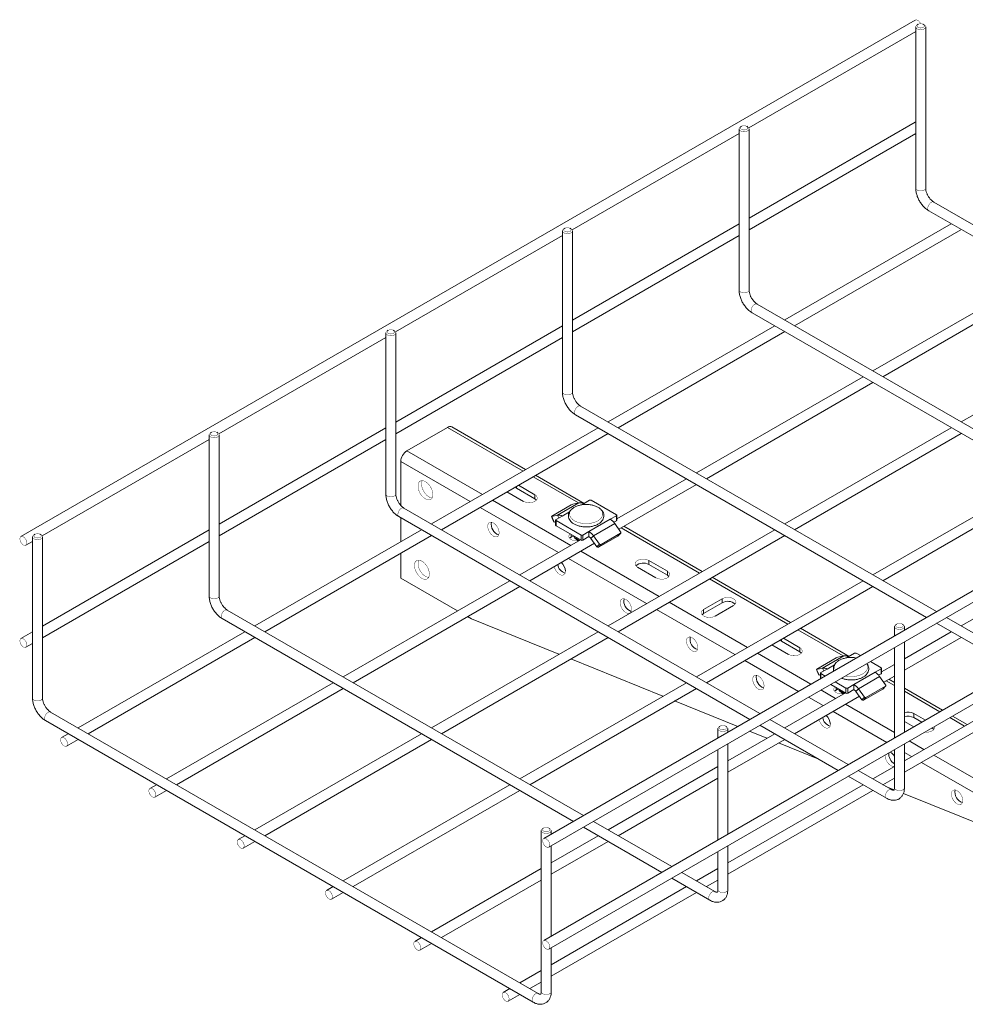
# Model space of a CAD drawing. Header units: millimetres. Extents: x 333 to 1425, y -1249 to 715.
# Tile 6 of 9: x 333 to 712, y 28 to 422. Entities that reach past the tile are written whole.
import ezdxf

# ---------------------------------------------------------------- set-up
doc = ezdxf.new("R2010")
doc.units = ezdxf.units.MM
doc.linetypes.add('K5LT32768', pattern=[0])
doc.linetypes.add('K5LT32769', pattern=[0])

msp = doc.modelspace()

# ---------------------------------------------------------------- linework, layer by layer
at = {"color": 7, "linetype": 'K5LT32768', "lineweight": 15}
for p, q in [((691.61, 421.97), (333.54, 215.26)), ((691.75, 419.26), (691.75, 354.78)), ((692.69, 420.28), (692.34, 420.08)), ((695.16, 420.08), (694.81, 420.28)), ((695.75, 354.78), (695.75, 419.26)), ((624.91, 378.85), (691.75, 417.43)), ((621.04, 378.44), (621.04, 313.96)), ((621.98, 379.46), (621.62, 379.26)), ((624.45, 379.26), (624.1, 379.46)), ((691.61, 381.14), (625.04, 342.71)), ((625.04, 313.96), (625.04, 378.44)), ((691.75, 381.2), (691.61, 381.14)), ((554.2, 338.02), (621.04, 376.61)), ((625.04, 338.09), (691.75, 376.6)), ((841.55, 266.87), (698.99, 349.16)), ((696.99, 345.7), (837.55, 264.56)), ((621.04, 340.4), (554.33, 301.89)), ((706.01, 340.49), (639.3, 301.98)), ((483.49, 297.2), (550.33, 335.79)), ((550.33, 337.62), (550.33, 273.14)), ((551.27, 338.64), (550.91, 338.44)), ((553.74, 338.44), (553.39, 338.64)), ((554.33, 273.14), (554.33, 337.62)), ((554.33, 297.27), (621.04, 335.78)), ((643.3, 299.67), (709.88, 338.1)), ((741.37, 320.08), (674.66, 281.57)), ((678.66, 279.26), (745.23, 317.69)), ((770.84, 226.05), (628.28, 308.34)), ((626.28, 304.88), (766.84, 223.74)), ((550.33, 299.58), (483.62, 261.07)), ((900.92, 301.14), (542.84, 94.43)), ((635.3, 299.67), (568.59, 261.16)), ((776.72, 299.67), (710.01, 261.16)), ((479.62, 296.8), (479.62, 232.32)), ((480.56, 297.82), (480.2, 297.62)), ((483.03, 297.62), (482.68, 297.82)), ((483.62, 232.32), (483.62, 296.8)), ((544.84, 90.97), (902.92, 297.68)), ((572.59, 258.85), (639.3, 297.36)), ((412.78, 256.38), (479.62, 294.97)), ((483.62, 256.45), (550.33, 294.96)), ((670.66, 279.26), (603.95, 240.75)), ((607.95, 238.44), (674.66, 276.95)), ((555.57, 264.06), (696.13, 182.92)), ((700.13, 185.23), (557.57, 267.52)), ((900.92, 260.31), (542.84, 53.6)), ((409.85, 257), (409.49, 256.8)), ((412.32, 256.8), (411.97, 257)), ((479.62, 258.76), (412.91, 220.25)), ((504.33, 258.96), (488.06, 249.57)), ((564.59, 258.85), (497.88, 220.34)), ((501.88, 218.03), (568.59, 256.54)), ((535.58, 242.1), (506.08, 259.14)), ((544.84, 50.14), (902.92, 256.85)), ((706.01, 258.85), (639.3, 220.34)), ((643.3, 218.03), (710.01, 256.54)), ((342.07, 215.56), (408.91, 254.15)), ((408.91, 255.98), (408.91, 191.5)), ((412.91, 191.5), (412.91, 255.98)), ((412.91, 215.63), (479.62, 254.14)), ((485.59, 245.29), (485.59, 227.79)), ((559.03, 228.57), (539.58, 239.79)), ((599.95, 238.44), (572.06, 222.34)), ((741.37, 238.44), (674.66, 199.93)), ((528.13, 233.18), (534.73, 229.37)), ((531.9, 234.68), (531.23, 234.97)), ((539.33, 230.39), (531.9, 234.68)), ((539.33, 232.02), (532.72, 235.83)), ((572.9, 218.21), (603.95, 236.13)), ((678.66, 197.62), (745.37, 236.13)), ((539.33, 230.39), (539.33, 232.02)), ((539.96, 229.88), (539.33, 230.39)), ((548.41, 223.87), (556.89, 228.77)), ((554.51, 228.22), (556.89, 228.77)), ((558.72, 228.38), (561.19, 229.81)), ((571.91, 224.03), (561.9, 229.81)), ((629.42, 144.41), (486.86, 226.7)), ((546.09, 223.46), (553.87, 227.95)), ((484.86, 223.24), (625.42, 142.1)), ((485.59, 222.82), (485.59, 213.24)), ((545.93, 223.32), (546.94, 221.06)), ((546.03, 223.32), (548.41, 223.87)), ((546.03, 223.32), (547.04, 221.07)), ((547.61, 221.2), (547.04, 221.07)), ((547.61, 221.85), (547.61, 219.81)), ((547.76, 222.06), (550.23, 223.48)), ((557.77, 215.87), (547.76, 221.65)), ((547.76, 221.65), (547.76, 219.61)), ((560.95, 217.29), (569.44, 222.19)), ((571.91, 223.62), (569.44, 222.19)), ((571.91, 221.58), (570.87, 220.98)), ((571.91, 221.58), (571.91, 223.62)), ((572.06, 221.78), (572.06, 223.83)), ((408.91, 217.94), (342.2, 179.43)), ((493.88, 218.03), (427.17, 179.52)), ((557.77, 213.82), (547.76, 219.61)), ((558.48, 215.87), (560.95, 217.29)), ((560.95, 215.25), (560.95, 217.29)), ((562.78, 215.58), (571.26, 220.47)), ((635.3, 218.03), (568.59, 179.52)), ((573.64, 217.18), (571.26, 220.47)), ((606.29, 201.28), (574.94, 219.38)), ((335.54, 211.79), (338.2, 213.33)), ((338.2, 215.16), (338.2, 150.68)), ((339.14, 216.18), (338.78, 215.98)), ((341.61, 215.98), (341.26, 216.18)), ((342.2, 150.68), (342.2, 215.16)), ((342.2, 174.81), (408.91, 213.32)), ((431.17, 177.21), (497.88, 215.72)), ((557.54, 213.96), (533.24, 199.93)), ((553.82, 215.08), (553.2, 214.57)), ((554.71, 215.59), (553.82, 215.08)), ((555.75, 214.99), (555.75, 214.63)), ((555.75, 214.63), (557.15, 213.64)), ((556.83, 213.59), (556.83, 213.56)), ((557.77, 213.82), (557.77, 215.87)), ((558.48, 215.87), (558.48, 213.82)), ((558.48, 213.82), (560.95, 215.25)), ((561.76, 214.49), (562.78, 215.58)), ((564.14, 211.19), (561.76, 214.49)), ((565.15, 212.28), (562.78, 215.58)), ((564.78, 211), (572.56, 215.49)), ((565.8, 212.08), (573.58, 216.57)), ((572.56, 215.49), (573.58, 216.57)), ((572.59, 177.21), (639.3, 215.72)), ((572.64, 215.55), (573.65, 216.63)), ((537.24, 197.62), (563.14, 212.58)), ((564.14, 211.19), (565.15, 212.28)), ((565.8, 212.08), (564.78, 211)), ((485.59, 208.62), (485.59, 198.69)), ((592.36, 201.41), (584.94, 205.69)), ((584.94, 204.06), (584.94, 205.69)), ((580.34, 203.04), (587.76, 198.75)), ((592.36, 199.77), (584.94, 204.06)), ((592.36, 199.77), (592.36, 201.41)), ((753.98, 204.9), (710.01, 179.52)), ((529.24, 197.62), (462.53, 159.11)), ((485.59, 198.69), (508.33, 185.55)), ((592.99, 199.26), (592.36, 199.77)), ((670.66, 197.62), (603.95, 159.11)), ((641.65, 180.87), (610.29, 198.97)), ((466.53, 156.8), (533.24, 195.31)), ((607.95, 156.8), (674.66, 195.31)), ((614.28, 190.39), (606.86, 186.1)), ((614.28, 188.75), (614.28, 190.39)), ((558.71, 103.59), (416.15, 185.88)), ((614.28, 188.75), (606.86, 184.47)), ((606.86, 184.47), (606.86, 186.1)), ((611.45, 183.45), (618.88, 187.73)), ((414.15, 182.42), (554.71, 101.28)), ((512.34, 183.24), (513.87, 182.36)), ((513.87, 182.36), (548.95, 168.18)), ((606.86, 184.47), (606.23, 183.96)), ((735.49, 164.81), (704.13, 182.92)), ((665.1, 167.33), (645.65, 178.56)), ((683.26, 179.24), (683.26, 175.49)), ((684.2, 180.26), (683.85, 180.05)), ((686.68, 180.05), (686.33, 180.26)), ((687.26, 177.8), (687.26, 179.24)), ((700.13, 180.61), (731.49, 162.5)), ((338.2, 177.12), (333.54, 174.43)), ((423.17, 177.21), (356.46, 138.7)), ((360.46, 136.39), (427.17, 174.9)), ((564.59, 177.21), (497.88, 138.7)), ((501.88, 136.39), (568.59, 174.9)), ((637.97, 173.44), (637.3, 173.74)), ((645.39, 169.16), (637.97, 173.44)), ((645.39, 170.79), (638.79, 174.6)), ((706.01, 177.21), (687.26, 166.39)), ((687.26, 161.77), (710.01, 174.9)), ((335.54, 170.97), (338.2, 172.5)), ((634.19, 171.95), (640.8, 168.14)), ((645.39, 169.16), (645.39, 170.79)), ((683.26, 170.87), (683.26, 134.67)), ((687.26, 136.98), (687.26, 173.18)), ((553.66, 166.28), (590.55, 151.37)), ((646.02, 168.65), (645.39, 169.16)), ((652.16, 162.23), (659.94, 166.72)), ((654.47, 162.64), (662.96, 167.54)), ((660.58, 166.99), (662.96, 167.54)), ((664.78, 167.15), (667.26, 168.58)), ((669.63, 167.62), (667.96, 168.58)), ((651.99, 162.09), (653.01, 159.83)), ((652.09, 162.09), (654.47, 162.64)), ((652.09, 162.09), (653.11, 159.83)), ((653.82, 160.82), (656.3, 162.25)), ((677.98, 162.8), (673.63, 165.31)), ((677.98, 162.39), (675.5, 160.96)), ((677.98, 160.35), (677.98, 162.39)), ((683.26, 164.08), (678.12, 161.11)), ((678.12, 160.55), (678.12, 162.6)), ((653.68, 159.97), (653.11, 159.83)), ((653.68, 160.62), (653.68, 158.58)), ((655.48, 159.46), (653.82, 160.42)), ((667.02, 156.06), (675.5, 160.96)), ((668.84, 154.35), (677.33, 159.24)), ((677.98, 160.35), (676.93, 159.75)), ((679.71, 155.95), (677.33, 159.24)), ((678.96, 156.98), (683.26, 159.46)), ((683.26, 156.85), (681, 158.15)), ((458.53, 156.8), (391.82, 118.29)), ((395.82, 115.98), (462.53, 154.49)), ((599.95, 156.8), (533.24, 118.29)), ((537.24, 115.98), (603.95, 154.49)), ((663.84, 152.59), (657.72, 156.13)), ((659.89, 153.85), (659.26, 153.34)), ((663.84, 154.64), (659.49, 157.15)), ((660.77, 154.36), (659.89, 153.85)), ((661.82, 153.76), (661.82, 153.4)), ((663.84, 152.59), (663.84, 154.64)), ((664.54, 154.64), (667.02, 156.06)), ((664.54, 154.64), (664.54, 152.59)), ((664.54, 152.59), (667.02, 154.02)), ((667.02, 154.02), (667.02, 156.06)), ((667.83, 153.26), (668.84, 154.35)), ((671.22, 151.05), (668.84, 154.35)), ((670.85, 149.77), (678.63, 154.26)), ((671.86, 150.85), (679.64, 155.34)), ((678.63, 154.26), (679.64, 155.34)), ((678.7, 154.32), (679.72, 155.4)), ((741.37, 156.8), (687.26, 125.57)), ((702.48, 145.76), (687.26, 154.54)), ((687.26, 120.95), (745.37, 154.49)), ((663.6, 152.73), (639.3, 138.7)), ((643.3, 136.39), (669.21, 151.35)), ((661.82, 153.4), (663.22, 152.41)), ((662.9, 152.36), (662.9, 152.33)), ((670.21, 149.96), (667.83, 153.26)), ((670.21, 149.96), (671.22, 151.05)), ((671.86, 150.85), (670.85, 149.77)), ((595.26, 149.47), (620.51, 139.27)), ((540.6, 32.4), (345.44, 145.06)), ((664.78, 123.99), (633.42, 142.1)), ((695.62, 141.8), (691, 144.46)), ((691, 142.83), (691, 144.46)), ((694.2, 140.98), (691, 142.83)), ((712.36, 140.05), (706.48, 143.45)), ((343.44, 141.6), (538.6, 28.93)), ((612.55, 138.42), (612.55, 134.67)), ((613.49, 139.44), (613.14, 139.23)), ((615.97, 139.23), (615.61, 139.44)), ((616.55, 136.98), (616.55, 138.42)), ((629.42, 139.79), (660.78, 121.68)), ((687.26, 141.31), (691.02, 139.14)), ((698.43, 138.54), (698.2, 138.67)), ((699.05, 138.03), (698.43, 138.54)), ((352.46, 136.39), (349.8, 134.86)), ((351.8, 131.39), (356.46, 134.08)), ((493.88, 136.39), (427.17, 97.88)), ((431.17, 95.57), (497.88, 134.08)), ((635.3, 136.39), (616.55, 125.57)), ((616.55, 120.95), (639.3, 134.08)), ((625.22, 137.37), (632.14, 134.57)), ((612.55, 130.05), (612.55, 93.85)), ((616.55, 96.15), (616.55, 132.36)), ((636.85, 132.67), (653.2, 126.06)), ((683.26, 130.05), (683.26, 114.76)), ((687.26, 114.76), (687.26, 132.36)), ((612.55, 123.26), (568.59, 97.88)), ((683.26, 123.26), (674.66, 118.29)), ((572.59, 95.57), (612.55, 118.64)), ((664.78, 119.37), (680.02, 110.57)), ((682.02, 114.04), (668.78, 121.68)), ((678.66, 115.98), (683.26, 118.64)), ((387.82, 115.98), (385.16, 114.45)), ((529.24, 115.98), (462.53, 77.47)), ((670.66, 115.98), (616.55, 84.75)), ((679.86, 115.29), (683.15, 113.96)), ((387.16, 110.98), (391.82, 113.67)), ((466.53, 75.16), (533.24, 113.67)), ((616.55, 80.13), (674.66, 113.67)), ((686.83, 112.47), (724.2, 97.37)), ((542.78, 98.62), (542.43, 98.41)), ((545.26, 98.41), (544.9, 98.62)), ((558.71, 98.97), (590.07, 80.86)), ((594.07, 83.17), (562.71, 101.28)), ((423.17, 95.57), (420.51, 94.04)), ((541.84, 97.6), (541.84, 33.12)), ((545.84, 96.16), (545.84, 97.6)), ((564.59, 95.57), (545.84, 84.75)), ((422.51, 90.57), (427.17, 93.26)), ((545.84, 80.13), (568.59, 93.26)), ((545.84, 55.33), (545.84, 91.54)), ((616.55, 73.94), (616.55, 91.54)), ((612.55, 89.23), (612.55, 73.94)), ((541.84, 82.44), (497.88, 57.06)), ((611.31, 73.22), (598.07, 80.86)), ((612.55, 82.44), (603.95, 77.47)), ((458.53, 75.16), (455.87, 73.63)), ((501.88, 54.75), (541.84, 77.82)), ((599.95, 75.16), (545.84, 43.93)), ((594.07, 78.55), (609.31, 69.75)), ((607.95, 75.16), (612.55, 77.82)), ((457.87, 70.16), (462.53, 72.85)), ((545.84, 39.31), (603.95, 72.85)), ((493.88, 54.75), (491.22, 53.22)), ((493.22, 49.75), (497.88, 52.44)), ((545.84, 33.12), (545.84, 50.72)), ((541.84, 41.62), (533.24, 36.65)), ((537.24, 34.34), (541.84, 37)), ((529.24, 34.34), (526.58, 32.81)), ((528.58, 29.34), (533.24, 32.03))]:
    msp.add_line(p, q, dxfattribs=at)
at = {"color": 8, "linetype": 'K5LT32769', "lineweight": 15, "true_color": 0x808080}
for p, q in [((504.33, 258.96), (534.56, 241.51)), ((488.06, 249.57), (518.29, 232.12)), ((485.59, 245.29), (513.34, 229.27)), ((538.56, 239.2), (556.7, 228.73)), ((531.9, 234.68), (531.9, 235.36)), ((522.29, 229.81), (553.65, 211.71)), ((517.34, 226.96), (548.7, 208.86)), ((550.23, 223.48), (553.21, 225.2)), ((557.97, 227.95), (558.72, 228.38)), ((548.41, 223.87), (548.92, 222.73)), ((573.91, 218.79), (605.27, 200.69)), ((553.82, 215.08), (553.82, 216.1)), ((557.65, 209.4), (589, 191.3)), ((552.7, 206.55), (584.05, 188.45)), ((609.27, 198.38), (640.62, 180.28)), ((588.05, 186.14), (619.41, 168.03)), ((593, 188.99), (624.36, 170.89)), ((644.62, 177.97), (662.77, 167.5)), ((637.97, 173.44), (637.97, 174.13)), ((623.41, 165.73), (644.88, 153.33)), ((628.36, 168.58), (649.83, 156.19)), ((664.04, 166.72), (664.78, 167.15)), ((654.47, 162.64), (654.99, 161.5)), ((656.3, 162.25), (659.28, 163.97)), ((653.82, 160.42), (653.82, 158.5)), ((653.83, 153.88), (659.71, 150.48)), ((659.89, 153.85), (659.89, 154.87)), ((679.98, 157.56), (683.26, 155.66)), ((648.88, 151.02), (654.76, 147.62)), ((687.26, 153.36), (701.45, 145.17)), ((663.71, 148.17), (683.26, 136.89)), ((658.76, 145.32), (680.24, 132.92)), ((705.45, 142.86), (711.33, 139.46)), ((698.43, 138.54), (698.43, 138.8)), ((689.19, 133.47), (695.07, 130.07)), ((687.26, 128.86), (690.12, 127.21)), ((699.07, 127.76), (728.48, 110.79)), ((694.12, 124.91), (726, 106.5))]:
    msp.add_line(p, q, dxfattribs=at)
at = {"color": 7, "linetype": 'K5LT32768', "const_width": 0.15}
for points in [[(693.76, 420.54), (693.61, 420.81), (693.15, 421.43), (692.61, 421.87), (692.07, 422.06), (691.61, 421.97)], [(695.16, 420.08), (695.6, 419.7), (695.75, 419.26), (695.6, 418.82), (695.16, 418.44), (694.52, 418.19), (693.75, 418.11), (692.98, 418.19), (692.34, 418.44), (691.9, 418.82), (691.75, 419.26), (691.9, 419.7), (692.34, 420.08)], [(694.81, 419.06), (695.14, 419.34), (695.25, 419.67), (695.14, 420), (694.81, 420.28), (694.32, 420.47), (693.75, 420.54), (693.18, 420.47), (692.69, 420.28), (692.36, 420), (692.25, 419.67), (692.36, 419.34), (692.69, 419.06), (693.18, 418.87), (693.75, 418.8), (694.32, 418.87), (694.81, 419.06)], [(624.45, 379.26), (624.89, 378.88), (625.04, 378.44), (624.89, 378), (624.45, 377.62), (623.8, 377.37), (623.04, 377.29), (622.27, 377.37), (621.62, 377.62), (621.19, 378), (621.04, 378.44), (621.19, 378.88), (621.62, 379.26)], [(624.1, 378.24), (624.42, 378.52), (624.54, 378.85), (624.42, 379.18), (624.1, 379.46), (623.61, 379.65), (623.04, 379.71), (622.47, 379.65), (621.98, 379.46), (621.65, 379.18), (621.54, 378.85), (621.65, 378.52), (621.98, 378.24), (622.47, 378.05), (623.04, 377.98), (623.61, 378.05), (624.1, 378.24)], [(553.39, 337.42), (553.71, 337.7), (553.83, 338.03), (553.71, 338.36), (553.39, 338.64), (552.9, 338.83), (552.33, 338.89), (551.75, 338.83), (551.27, 338.64), (550.94, 338.36), (550.83, 338.03), (550.94, 337.7), (551.27, 337.42), (551.75, 337.23), (552.33, 337.16), (552.9, 337.23), (553.39, 337.42)], [(553.74, 338.44), (554.18, 338.06), (554.33, 337.62), (554.18, 337.18), (553.74, 336.8), (553.09, 336.55), (552.33, 336.47), (551.56, 336.55), (550.91, 336.8), (550.48, 337.18), (550.33, 337.62), (550.48, 338.06), (550.91, 338.44)], [(709.88, 338.1), (709.88, 338.1), (710, 338.19)], [(483.03, 297.62), (483.47, 297.24), (483.62, 296.8), (483.47, 296.36), (483.03, 295.98), (482.38, 295.73), (481.62, 295.65), (480.85, 295.73), (480.2, 295.98), (479.77, 296.36), (479.62, 296.8), (479.77, 297.24), (480.2, 297.62)], [(482.68, 296.6), (483, 296.88), (483.12, 297.21), (483, 297.54), (482.68, 297.82), (482.19, 298.01), (481.62, 298.07), (481.04, 298.01), (480.56, 297.82), (480.23, 297.54), (480.12, 297.21), (480.23, 296.88), (480.56, 296.6), (481.04, 296.41), (481.62, 296.34), (482.19, 296.41), (482.68, 296.6)], [(412.32, 256.8), (412.75, 256.42), (412.91, 255.98), (412.75, 255.54), (412.32, 255.16), (411.67, 254.91), (410.91, 254.82), (410.14, 254.91), (409.49, 255.16), (409.06, 255.54), (408.91, 255.98), (409.06, 256.42), (409.49, 256.8)], [(411.97, 255.78), (412.29, 256.06), (412.41, 256.39), (412.29, 256.72), (411.97, 257), (411.48, 257.19), (410.91, 257.25), (410.33, 257.19), (409.85, 257), (409.52, 256.72), (409.41, 256.39), (409.52, 256.06), (409.85, 255.78), (410.33, 255.59), (410.91, 255.52), (411.48, 255.59), (411.97, 255.78)], [(498.49, 232.06), (498.36, 233.16), (497.97, 234.32), (497.36, 235.43), (496.58, 236.39), (495.71, 237.13), (494.82, 237.57), (493.98, 237.67), (493.28, 237.43), (492.78, 236.87), (492.52, 236.03), (492.52, 235), (492.78, 233.86), (493.28, 232.71), (493.98, 231.66), (494.82, 230.8), (495.71, 230.21), (496.58, 229.93), (497.36, 230), (497.97, 230.41), (498.36, 231.12), (498.49, 232.06)], [(494.19, 237.68), (493.93, 236.85), (493.93, 235.81), (494.19, 234.67), (494.7, 233.53), (495.4, 232.48), (496.23, 231.62), (497.13, 231.02), (498, 230.75), (498.2, 230.74)], [(534.73, 229.37), (535.66, 229), (536.75, 228.83), (537.87, 228.88), (538.89, 229.16), (539.69, 229.62), (540.17, 230.21), (540.27, 230.86), (539.98, 231.49), (539.33, 232.02)], [(553.2, 224.28), (553.37, 223.4), (553.9, 222.56), (554.75, 221.82), (555.87, 221.21), (557.2, 220.76), (558.68, 220.51), (560.22, 220.45), (561.74, 220.61), (563.15, 220.96), (564.39, 221.49), (565.38, 222.17), (566.07, 222.97), (566.43, 223.83), (566.43, 224.72), (566.07, 225.59), (565.38, 226.39), (564.39, 227.07), (563.15, 227.6), (561.74, 227.95), (560.22, 228.11), (558.68, 228.05), (557.2, 227.8), (555.87, 227.35), (554.75, 226.74), (553.9, 226), (553.37, 225.16), (553.2, 224.28)], [(525.01, 216.76), (524.88, 217.69), (524.52, 218.67), (523.97, 219.58), (523.27, 220.33), (522.52, 220.84), (521.79, 221.05), (521.15, 220.93), (520.69, 220.51), (520.44, 219.83), (520.44, 218.95), (520.69, 217.99), (521.15, 217.03), (521.79, 216.18), (522.52, 215.55), (523.27, 215.18), (523.97, 215.13), (524.52, 215.41), (524.88, 215.97), (525.01, 216.76)], [(546.09, 223.46), (546.03, 223.42), (545.98, 223.39), (545.94, 223.36), (545.93, 223.34), (545.93, 223.32), (545.94, 223.31), (545.98, 223.31), (546.03, 223.32)], [(547.04, 221.07), (546.99, 221.06), (546.96, 221.06), (546.94, 221.06), (546.94, 221.06)], [(335.95, 212.71), (335.85, 213.4), (335.54, 214.1), (335.08, 214.72), (334.54, 215.16), (334, 215.35), (333.54, 215.26), (333.23, 214.9), (333.13, 214.34), (333.23, 213.66), (333.54, 212.95), (334, 212.33), (334.54, 211.89), (335.08, 211.7), (335.54, 211.79), (335.85, 212.15), (335.95, 212.71)], [(341.61, 215.98), (342.04, 215.6), (342.2, 215.16), (342.04, 214.72), (341.61, 214.34), (340.96, 214.09), (340.2, 214), (339.43, 214.09), (338.78, 214.34), (338.35, 214.72), (338.2, 215.16), (338.35, 215.6), (338.78, 215.98)], [(341.26, 214.95), (341.58, 215.24), (341.7, 215.57), (341.58, 215.9), (341.26, 216.18), (340.77, 216.37), (340.2, 216.43), (339.62, 216.37), (339.14, 216.18), (338.81, 215.9), (338.7, 215.57), (338.81, 215.24), (339.14, 214.95), (339.62, 214.77), (340.2, 214.7), (340.77, 214.77), (341.26, 214.95)], [(553.36, 216.37), (553.18, 216.18), (552.88, 215.55), (552.98, 214.9), (553.46, 214.31), (554.26, 213.85), (555.28, 213.58), (556.4, 213.52), (556.85, 213.56)], [(572.64, 215.55), (572.63, 215.54), (572.56, 215.49)], [(497.08, 200.26), (496.94, 201.36), (496.56, 202.52), (495.95, 203.63), (495.17, 204.59), (494.3, 205.32), (493.4, 205.76), (492.57, 205.87), (491.87, 205.63), (491.37, 205.06), (491.1, 204.23), (491.1, 203.19), (491.37, 202.05), (491.87, 200.9), (492.57, 199.86), (493.4, 199), (494.3, 198.4), (495.17, 198.13), (495.95, 198.2), (496.56, 198.61), (496.94, 199.31), (497.08, 200.26)], [(492.78, 205.87), (492.52, 205.04), (492.52, 204.01), (492.78, 202.87), (493.28, 201.72), (493.98, 200.67), (494.82, 199.81), (495.71, 199.22), (496.58, 198.95), (496.78, 198.93)], [(584.94, 205.69), (584.01, 206.07), (582.92, 206.24), (581.8, 206.18), (580.77, 205.9), (579.98, 205.44), (579.5, 204.85), (579.4, 204.2), (579.69, 203.57), (580.34, 203.04)], [(547.03, 203.27), (547.21, 202.68), (547.67, 201.72), (548.3, 200.88), (549.04, 200.24), (549.79, 199.88), (550.48, 199.83), (551.04, 200.1), (551.4, 200.66), (551.53, 201.45)], [(587.76, 198.75), (588.69, 198.38), (589.78, 198.21), (590.9, 198.27), (591.93, 198.54), (592.72, 199), (593.2, 199.59), (593.3, 200.24), (593.01, 200.87), (592.36, 201.41)], [(578.04, 186.14), (577.92, 187.07), (577.56, 188.05), (577, 188.96), (576.31, 189.71), (575.55, 190.22), (574.82, 190.43), (574.19, 190.32), (573.72, 189.9), (573.48, 189.21), (573.48, 188.34), (573.72, 187.37), (574.19, 186.41), (574.82, 185.57), (575.55, 184.93), (576.31, 184.57), (577, 184.52), (577.56, 184.79), (577.92, 185.35), (578.04, 186.14)], [(618.88, 187.73), (619.52, 188.27), (619.82, 188.9), (619.72, 189.54), (619.24, 190.13), (618.44, 190.6), (617.42, 190.87), (616.3, 190.93), (615.21, 190.76), (614.28, 190.39)], [(606.86, 186.1), (606.21, 185.57), (605.92, 184.94), (606.02, 184.29), (606.49, 183.7), (607.29, 183.24), (608.31, 182.96), (609.44, 182.9), (610.53, 183.07), (611.45, 183.45)], [(686.68, 180.05), (687.11, 179.68), (687.26, 179.24), (687.11, 178.79), (686.68, 178.42), (686.03, 178.17), (685.26, 178.08), (684.5, 178.17), (683.85, 178.42), (683.42, 178.79), (683.26, 179.24), (683.42, 179.68), (683.85, 180.05)], [(686.33, 179.03), (686.65, 179.31), (686.76, 179.65), (686.65, 179.98), (686.33, 180.26), (685.84, 180.45), (685.26, 180.51), (684.69, 180.45), (684.2, 180.26), (683.88, 179.98), (683.76, 179.65), (683.88, 179.31), (684.2, 179.03), (684.69, 178.85), (685.26, 178.78), (685.84, 178.85), (686.33, 179.03)], [(335.95, 171.88), (335.85, 172.57), (335.54, 173.28), (335.08, 173.9), (334.54, 174.33), (334, 174.52), (333.54, 174.43), (333.23, 174.08), (333.13, 173.52), (333.23, 172.83), (333.54, 172.12), (334, 171.5), (334.54, 171.07), (335.08, 170.88), (335.54, 170.97), (335.85, 171.32), (335.95, 171.88)], [(604.56, 170.83), (604.43, 171.77), (604.07, 172.74), (603.52, 173.66), (602.82, 174.41), (602.07, 174.91), (601.34, 175.12), (600.7, 175.01), (600.24, 174.59), (599.99, 173.9), (599.99, 173.03), (600.24, 172.06), (600.7, 171.11), (601.34, 170.26), (602.07, 169.62), (602.82, 169.26), (603.52, 169.21), (604.07, 169.48), (604.43, 170.04), (604.56, 170.83)], [(640.8, 168.14), (641.72, 167.76), (642.81, 167.6), (643.94, 167.65), (644.96, 167.93), (645.76, 168.39), (646.23, 168.98), (646.33, 169.63), (646.04, 170.26), (645.39, 170.79)], [(652.16, 162.23), (652.09, 162.19), (652.04, 162.16), (652.01, 162.13), (651.99, 162.1), (651.99, 162.09), (652.01, 162.08), (652.04, 162.08), (652.09, 162.09)], [(631.07, 155.52), (630.95, 156.46), (630.59, 157.43), (630.03, 158.35), (629.34, 159.1), (628.59, 159.61), (627.85, 159.81), (627.22, 159.7), (626.76, 159.28), (626.51, 158.6), (626.51, 157.72), (626.76, 156.76), (627.22, 155.8), (627.85, 154.95), (628.59, 154.32), (629.34, 153.95), (630.03, 153.9), (630.59, 154.17), (630.95, 154.74), (631.07, 155.52)], [(653.11, 159.83), (653.06, 159.83), (653.02, 159.82), (653.01, 159.83), (653.01, 159.83)], [(659.42, 155.14), (659.24, 154.95), (658.95, 154.32), (659.05, 153.67), (659.53, 153.08), (660.32, 152.62), (661.35, 152.34), (662.47, 152.29), (662.91, 152.33)], [(678.7, 154.32), (678.69, 154.3), (678.63, 154.26)], [(653.09, 142.04), (653.27, 141.45), (653.74, 140.49), (654.37, 139.65), (655.1, 139.01), (655.86, 138.65), (656.55, 138.6), (657.11, 138.87), (657.47, 139.43), (657.59, 140.22)], [(615.97, 139.23), (616.4, 138.86), (616.55, 138.42), (616.4, 137.97), (615.97, 137.6), (615.32, 137.35), (614.55, 137.26), (613.79, 137.35), (613.14, 137.6), (612.71, 137.97), (612.55, 138.42), (612.71, 138.86), (613.14, 139.23)], [(615.61, 138.21), (615.94, 138.49), (616.05, 138.82), (615.94, 139.16), (615.61, 139.44), (615.13, 139.62), (614.55, 139.69), (613.98, 139.62), (613.49, 139.44), (613.17, 139.16), (613.05, 138.82), (613.17, 138.49), (613.49, 138.21), (613.98, 138.02), (614.55, 137.96), (615.13, 138.02), (615.61, 138.21)], [(695.36, 137.03), (695.85, 136.98), (696.97, 137.04), (697.99, 137.31), (698.79, 137.77), (699.27, 138.36), (699.37, 139.01), (699.29, 139.3)], [(352.22, 132.31), (352.11, 132.99), (351.8, 133.7), (351.34, 134.32), (350.8, 134.76), (350.26, 134.95), (349.8, 134.86), (349.5, 134.5), (349.39, 133.94), (349.5, 133.25), (349.8, 132.55), (350.26, 131.93), (350.8, 131.49), (351.34, 131.3), (351.8, 131.39), (352.11, 131.74), (352.22, 132.31)], [(679.53, 127.89), (679.54, 127.11), (679.79, 126.14), (680.25, 125.18), (680.89, 124.34), (681.62, 123.7), (682.37, 123.34), (683.07, 123.29), (683.26, 123.34)], [(387.57, 111.9), (387.46, 112.58), (387.16, 113.29), (386.7, 113.91), (386.16, 114.35), (385.62, 114.54), (385.16, 114.45), (384.85, 114.09), (384.74, 113.53), (384.85, 112.84), (385.16, 112.14), (385.62, 111.52), (386.16, 111.08), (386.7, 110.89), (387.16, 110.98), (387.46, 111.33), (387.57, 111.9)], [(710.62, 109.6), (710.5, 110.54), (710.14, 111.51), (709.58, 112.42), (708.89, 113.18), (708.14, 113.68), (707.4, 113.89), (706.77, 113.78), (706.31, 113.36), (706.06, 112.67), (706.06, 111.8), (706.31, 110.83), (706.77, 109.87), (707.4, 109.03), (708.14, 108.39), (708.89, 108.03), (709.58, 107.98), (710.14, 108.25), (710.5, 108.81), (710.62, 109.6)], [(544.9, 97.39), (545.23, 97.67), (545.34, 98), (545.23, 98.34), (544.9, 98.62), (544.42, 98.8), (543.84, 98.87), (543.27, 98.8), (542.78, 98.62), (542.46, 98.34), (542.34, 98), (542.46, 97.67), (542.78, 97.39), (543.27, 97.2), (543.84, 97.14), (544.42, 97.2), (544.9, 97.39)], [(545.26, 98.41), (545.69, 98.04), (545.84, 97.6), (545.69, 97.15), (545.26, 96.78), (544.61, 96.53), (543.84, 96.44), (543.08, 96.53), (542.43, 96.78), (542, 97.15), (541.84, 97.6), (542, 98.04), (542.43, 98.41)], [(542.43, 93.51), (542.54, 92.83), (542.84, 92.12), (543.3, 91.5), (543.84, 91.06), (544.38, 90.88), (544.84, 90.97), (545.15, 91.32), (545.26, 91.88), (545.15, 92.57), (544.84, 93.27), (544.38, 93.89), (543.84, 94.33), (543.3, 94.52), (542.84, 94.43), (542.54, 94.08), (542.43, 93.51)], [(422.93, 91.49), (422.82, 92.17), (422.51, 92.88), (422.05, 93.5), (421.51, 93.94), (420.97, 94.12), (420.51, 94.04), (420.21, 93.68), (420.1, 93.12), (420.21, 92.43), (420.51, 91.73), (420.97, 91.11), (421.51, 90.67), (422.05, 90.48), (422.51, 90.57), (422.82, 90.92), (422.93, 91.49)], [(455.45, 72.71), (455.56, 72.02), (455.87, 71.32), (456.33, 70.7), (456.87, 70.26), (457.41, 70.07), (457.87, 70.16), (458.18, 70.51), (458.28, 71.08), (458.18, 71.76), (457.87, 72.47), (457.41, 73.09), (456.87, 73.53), (456.33, 73.71), (455.87, 73.63), (455.56, 73.27), (455.45, 72.71)], [(490.81, 52.3), (490.92, 51.61), (491.22, 50.91), (491.68, 50.29), (492.22, 49.85), (492.77, 49.66), (493.22, 49.75), (493.53, 50.1), (493.64, 50.67), (493.53, 51.35), (493.22, 52.06), (492.77, 52.68), (492.22, 53.12), (491.68, 53.3), (491.22, 53.22), (490.92, 52.86), (490.81, 52.3)], [(542.43, 52.69), (542.54, 52), (542.84, 51.29), (543.3, 50.67), (543.84, 50.24), (544.38, 50.05), (544.84, 50.14), (545.15, 50.49), (545.26, 51.05), (545.15, 51.74), (544.84, 52.45), (544.38, 53.07), (543.84, 53.5), (543.3, 53.69), (542.84, 53.6), (542.54, 53.25), (542.43, 52.69)], [(526.17, 31.89), (526.27, 31.2), (526.58, 30.5), (527.04, 29.88), (527.58, 29.44), (528.12, 29.25), (528.58, 29.34), (528.89, 29.69), (528.99, 30.26), (528.89, 30.94), (528.58, 31.65), (528.12, 32.27), (527.58, 32.71), (527.04, 32.89), (526.58, 32.81), (526.27, 32.45), (526.17, 31.89)]]:
    msp.add_lwpolyline(points, dxfattribs=at)
at = {"color": 8, "linetype": 'K5LT32769', "true_color": 0x808080, "const_width": 0.15}
for points in [[(695.75, 354.78), (695.6, 354.34), (695.16, 353.96), (694.52, 353.71), (693.75, 353.63), (692.98, 353.71), (692.34, 353.96), (691.9, 354.34), (691.75, 354.78)], [(698.99, 349.16), (698.53, 349.25), (697.99, 349.06), (697.45, 348.63), (696.99, 348.01), (696.69, 347.3), (696.58, 346.62), (696.69, 346.05), (696.99, 345.7), (696.99, 345.7)], [(625.04, 313.96), (624.89, 313.52), (624.45, 313.14), (623.8, 312.89), (623.04, 312.81), (622.27, 312.89), (621.62, 313.14), (621.19, 313.52), (621.04, 313.96)], [(628.28, 308.34), (627.82, 308.43), (627.28, 308.24), (626.74, 307.81), (626.28, 307.19), (625.98, 306.48), (625.87, 305.79), (625.98, 305.23), (626.28, 304.88), (626.28, 304.88)], [(554.33, 273.14), (554.18, 272.7), (553.74, 272.32), (553.09, 272.07), (552.33, 271.98), (551.56, 272.07), (550.91, 272.32), (550.48, 272.7), (550.33, 273.14)], [(557.57, 267.52), (557.11, 267.61), (556.57, 267.42), (556.03, 266.99), (555.57, 266.37), (555.26, 265.66), (555.16, 264.97), (555.26, 264.41), (555.57, 264.06), (555.57, 264.06)], [(483.62, 232.32), (483.47, 231.88), (483.03, 231.5), (482.38, 231.25), (481.62, 231.16), (480.85, 231.25), (480.2, 231.5), (479.77, 231.88), (479.62, 232.32)], [(486.86, 226.7), (486.4, 226.79), (485.86, 226.6), (485.32, 226.17), (484.86, 225.55), (484.55, 224.84), (484.45, 224.15), (484.55, 223.59), (484.86, 223.24), (484.86, 223.24)], [(412.91, 191.5), (412.75, 191.06), (412.32, 190.68), (411.67, 190.43), (410.91, 190.34), (410.14, 190.43), (409.49, 190.68), (409.06, 191.06), (408.91, 191.5)], [(416.15, 185.88), (415.69, 185.97), (415.15, 185.78), (414.61, 185.35), (414.15, 184.73), (413.84, 184.02), (413.74, 183.33), (413.84, 182.77), (414.15, 182.42), (414.15, 182.42)], [(668, 166.68), (667.8, 166.72), (666.29, 166.87), (664.75, 166.82), (663.27, 166.57), (661.94, 166.12), (660.81, 165.51), (659.97, 164.77), (659.44, 163.93), (659.26, 163.05)], [(659.26, 163.05), (659.44, 162.17), (659.6, 161.83)], [(663.51, 159.47), (664.75, 159.28), (666.29, 159.22), (667.8, 159.38), (669.22, 159.73), (670.46, 160.26), (671.45, 160.94), (672.14, 161.74), (672.49, 162.6), (672.49, 163.49), (672.14, 164.36), (672.09, 164.43)], [(342.2, 150.68), (342.04, 150.24), (341.61, 149.86), (340.96, 149.61), (340.2, 149.52), (339.43, 149.61), (338.78, 149.86), (338.35, 150.24), (338.2, 150.68)], [(345.44, 145.06), (344.98, 145.15), (344.44, 144.96), (343.9, 144.53), (343.44, 143.91), (343.13, 143.2), (343.02, 142.51), (343.13, 141.95), (343.44, 141.6), (343.44, 141.6)], [(683.26, 114.76), (683.42, 114.31), (683.85, 113.94), (684.5, 113.69), (685.26, 113.6), (686.03, 113.69), (686.68, 113.94), (687.11, 114.31), (687.26, 114.76)], [(682.02, 114.04), (681.56, 114.13), (681.02, 113.94), (680.48, 113.5), (680.02, 112.88), (679.72, 112.18), (679.61, 111.49), (679.72, 110.93), (680.02, 110.57), (680.02, 110.57)], [(611.31, 73.22), (610.85, 73.31), (610.31, 73.12), (609.77, 72.68), (609.31, 72.06), (609, 71.36), (608.9, 70.67), (609, 70.11), (609.31, 69.75), (609.31, 69.75)], [(612.55, 73.94), (612.71, 73.49), (613.14, 73.12), (613.79, 72.87), (614.55, 72.78), (615.32, 72.87), (615.97, 73.12), (616.4, 73.49), (616.55, 73.94)], [(540.6, 32.4), (540.14, 32.49), (539.6, 32.3), (539.06, 31.86), (538.6, 31.24), (538.29, 30.54), (538.19, 29.85), (538.29, 29.29), (538.6, 28.93), (538.6, 28.93)], [(541.84, 33.12), (542, 32.67), (542.43, 32.3), (543.08, 32.05), (543.84, 31.96), (544.61, 32.05), (545.26, 32.3), (545.69, 32.67), (545.84, 33.12)]]:
    msp.add_lwpolyline(points, dxfattribs=at)
at = {"color": 7, "linetype": 'K5LT32768', "lineweight": 15}
for centre, radius, start, end in [((505.35, 257.53), 1.76, 65.6933, 125.617), ((490.96, 245.04), 5.38, 122.6055, 177.3945), ((557.3, 226.23), 2.57, 56.6987, 99.2314), ((561.54, 229.13), 0.769, 62.6098, 117.3897), ((555.28, 225.51), 2.81, 105.7277, 119.982), ((526.23, 220.11), 4.37, 167.9445, 252.0501), ((547.83, 221.85), 0.218, 110.7824, 249.2161), ((548.82, 221.33), 2.57, 56.6987, 99.2314), ((566.27, 217), 6.09, 34.8518, 58.6072), ((571.83, 223.83), 0.218, 290.7858, 69.2157), ((571.81, 221.81), 0.251, 294.3756, 354.3063), ((547.86, 219.83), 0.251, 185.6944, 245.6248), ((557.78, 212.1), 6.09, 34.8518, 58.6072), ((573.34, 216.91), 0.407, 305.5489, 42.3912), ((558.12, 216.94), 3.6, 209.9024, 249.9626), ((558.12, 216.55), 0.769, 242.6102, 297.3903), ((558.12, 214.51), 0.769, 242.6102, 297.3903), ((559.54, 212.94), 2.71, 34.8515, 58.6073), ((564.58, 211.47), 0.515, 212.2001, 293.697), ((565.59, 212.56), 0.515, 212.1996, 293.6977), ((546.43, 201.18), 5.1, 2.9576, 47.2363), ((552.74, 204.79), 4.36, 189.2946, 252.0154), ((582.67, 200.24), 4.44, 59.3366, 131.8177), ((579.26, 189.5), 4.37, 167.9445, 252.0501), ((616.55, 184.93), 4.44, 48.1823, 120.6635), ((605.78, 174.19), 4.37, 167.9447, 252.05), ((661.34, 164.28), 2.81, 105.7262, 119.9839), ((663.37, 165), 2.57, 56.6984, 99.2317), ((667.61, 167.9), 0.769, 62.6102, 117.3898), ((654.88, 160.1), 2.57, 56.6984, 99.2317), ((677.9, 162.6), 0.218, 290.7823, 69.2177), ((632.29, 158.88), 4.37, 167.9444, 252.0502), ((653.9, 160.62), 0.218, 110.782, 249.215), ((653.88, 158.59), 0.205, 182.2395, 224.1124), ((672.33, 155.76), 6.09, 34.8519, 58.6072), ((677.87, 160.58), 0.251, 294.3729, 354.3035), ((664.19, 155.71), 3.6, 209.9023, 249.9627), ((664.19, 155.32), 0.768, 242.609, 297.392), ((663.85, 150.87), 6.09, 34.8519, 58.6072), ((665.61, 151.71), 2.71, 34.8521, 58.607), ((679.41, 155.68), 0.407, 305.5513, 42.3909), ((664.19, 153.28), 0.768, 242.609, 297.392), ((670.64, 150.24), 0.515, 212.1995, 293.6978), ((671.66, 151.33), 0.515, 212.2008, 293.6961), ((658.81, 143.56), 4.36, 189.2944, 252.0156), ((652.5, 139.95), 5.1, 2.9573, 47.2366), ((688.68, 139.91), 5.11, 63.0136, 106.1211), ((688.68, 138.28), 5.11, 63.0136, 106.1211), ((685.68, 128.46), 4.75, 176.9931, 239.3439), ((679.7, 125.28), 4.17, 31.3197, 64.2217), ((711.84, 112.96), 4.37, 167.9446, 252.0501)]:
    msp.add_arc(centre, radius, start, end, dxfattribs=at)
for points, knots in [([(691.75, 354.78), (691.76, 354.51), (691.78, 353.77), (692.02, 352.51), (692.52, 351.03), (693.22, 349.6), (694.11, 348.27), (695.14, 347.08), (696.13, 346.24), (696.76, 345.84), (696.99, 345.7)], [0, 0, 0, 0, 0.078191, 0.21875, 0.35881, 0.498375, 0.638011, 0.77854, 0.920922, 1, 1, 1, 1]), ([(698.99, 349.16), (698.88, 349.23), (698.55, 349.44), (697.94, 349.96), (697.25, 350.76), (696.63, 351.72), (696.15, 352.75), (695.85, 353.73), (695.76, 354.4), (695.75, 354.71), (695.75, 354.78)], [0, 0, 0, 0, 0.075196, 0.219808, 0.368045, 0.519287, 0.671622, 0.82259, 0.960106, 1, 1, 1, 1]), ([(621.04, 313.96), (621.05, 313.69), (621.07, 312.95), (621.31, 311.69), (621.8, 310.21), (622.51, 308.78), (623.4, 307.44), (624.43, 306.26), (625.41, 305.42), (626.05, 305.02), (626.28, 304.88)], [0, 0, 0, 0, 0.078191, 0.21875, 0.35881, 0.498375, 0.638011, 0.77854, 0.920922, 1, 1, 1, 1]), ([(628.28, 308.34), (628.17, 308.41), (627.84, 308.62), (627.23, 309.14), (626.54, 309.94), (625.92, 310.9), (625.44, 311.93), (625.14, 312.91), (625.05, 313.58), (625.04, 313.89), (625.04, 313.96)], [0, 0, 0, 0, 0.075196, 0.219808, 0.368046, 0.519288, 0.671622, 0.822591, 0.960106, 1, 1, 1, 1]), ([(550.33, 273.14), (550.34, 272.87), (550.36, 272.13), (550.6, 270.87), (551.09, 269.39), (551.8, 267.96), (552.68, 266.62), (553.72, 265.44), (554.7, 264.6), (555.34, 264.2), (555.57, 264.06)], [0, 0, 0, 0, 0.078191, 0.21875, 0.35881, 0.498375, 0.638011, 0.77854, 0.920922, 1, 1, 1, 1]), ([(557.57, 267.52), (557.46, 267.59), (557.13, 267.8), (556.52, 268.31), (555.83, 269.12), (555.21, 270.07), (554.72, 271.11), (554.43, 272.09), (554.33, 272.76), (554.33, 273.07), (554.33, 273.14)], [0, 0, 0, 0, 0.075196, 0.219808, 0.368046, 0.519287, 0.671622, 0.82259, 0.960106, 1, 1, 1, 1]), ([(479.62, 232.32), (479.63, 232.05), (479.65, 231.31), (479.89, 230.05), (480.38, 228.57), (481.09, 227.14), (481.97, 225.8), (483.01, 224.62), (483.99, 223.78), (484.63, 223.38), (484.86, 223.24)], [0, 0, 0, 0, 0.078191, 0.21875, 0.35881, 0.498375, 0.638011, 0.778539, 0.920922, 1, 1, 1, 1]), ([(486.86, 226.7), (486.75, 226.77), (486.42, 226.98), (485.81, 227.49), (485.12, 228.3), (484.5, 229.25), (484.01, 230.29), (483.72, 231.27), (483.62, 231.94), (483.62, 232.25), (483.62, 232.32)], [0, 0, 0, 0, 0.075196, 0.219809, 0.368046, 0.519288, 0.671622, 0.822591, 0.960106, 1, 1, 1, 1]), ([(552.73, 223.61), (552.75, 223.41), (552.78, 222.88), (553.1, 222.06), (553.72, 221.23), (554.6, 220.49), (555.72, 219.88), (557.04, 219.43), (558.49, 219.16), (559.99, 219.08), (561.49, 219.2), (562.91, 219.51), (564.21, 220), (565.33, 220.67), (566.18, 221.48), (566.72, 222.37), (566.97, 223.31), (566.91, 224.29), (566.54, 225.22), (565.9, 226.05), (565, 226.78), (563.87, 227.38), (562.54, 227.82), (561.09, 228.07), (560.03, 228.15), (559.48, 228.1), (559.42, 228.1)], [0, 0, 0, 0, 0.026003, 0.066905, 0.108369, 0.151758, 0.196871, 0.242629, 0.28829, 0.333828, 0.379375, 0.425076, 0.471102, 0.517627, 0.56459, 0.605515, 0.644924, 0.686753, 0.727674, 0.76923, 0.812747, 0.857934, 0.903693, 0.949344, 0.994878, 1, 1, 1, 1]), ([(559.42, 228.1), (558.98, 228.07), (558.04, 228.01), (556.67, 227.69), (555.38, 227.19), (554.27, 226.51), (553.45, 225.7), (552.92, 224.8), (552.75, 224.09), (552.74, 223.7), (552.73, 223.61)], [0, 0, 0, 0, 0.127733, 0.272157, 0.417646, 0.564738, 0.713098, 0.841963, 0.966107, 1, 1, 1, 1]), ([(554.87, 215.5), (554.9, 215.42), (554.94, 215.29), (554.98, 215.19), (555, 215.15)], [0, 0, 0, 0, 0.545582, 1, 1, 1, 1]), ([(555, 215.15), (555.08, 215.02), (555.27, 214.66), (555.52, 214.54), (555.68, 214.61), (555.75, 214.63)], [0, 0, 0, 0, 0.259125, 0.686786, 1, 1, 1, 1]), ([(408.91, 191.5), (408.92, 191.23), (408.94, 190.49), (409.18, 189.23), (409.67, 187.75), (410.38, 186.32), (411.26, 184.98), (412.3, 183.8), (413.28, 182.96), (413.92, 182.56), (414.15, 182.42)], [0, 0, 0, 0, 0.078191, 0.21875, 0.35881, 0.498375, 0.638011, 0.77854, 0.920922, 1, 1, 1, 1]), ([(416.15, 185.88), (416.04, 185.95), (415.71, 186.16), (415.1, 186.67), (414.4, 187.48), (413.79, 188.43), (413.3, 189.47), (413.01, 190.45), (412.91, 191.12), (412.91, 191.43), (412.91, 191.5)], [0, 0, 0, 0, 0.075196, 0.219809, 0.368046, 0.519288, 0.671622, 0.822591, 0.960106, 1, 1, 1, 1]), ([(665.49, 166.87), (665.05, 166.84), (664.1, 166.78), (662.74, 166.46), (661.44, 165.96), (660.34, 165.28), (659.51, 164.47), (658.99, 163.57), (658.81, 162.86), (658.79, 162.26), (658.81, 161.86), (658.93, 161.57), (658.97, 161.47)], [0, 0, 0, 0, 0.113573, 0.241987, 0.371348, 0.502134, 0.634047, 0.748627, 0.85901, 0.889145, 0.962188, 1, 1, 1, 1]), ([(667.98, 166.67), (667.7, 166.72), (666.95, 166.87), (666.09, 166.92), (665.54, 166.87), (665.49, 166.87)], [0, 0, 0, 0, 0.342483, 0.933518, 1, 1, 1, 1]), ([(662.02, 158.61), (662.38, 158.47), (663.17, 158.17), (664.55, 157.93), (666.05, 157.85), (667.55, 157.97), (668.98, 158.28), (670.28, 158.77), (671.4, 159.44), (672.24, 160.25), (672.78, 161.14), (673.04, 162.08), (672.97, 163.05), (672.67, 163.88), (672.32, 164.31), (672.18, 164.47)], [0, 0, 0, 0, 0.070213, 0.15333, 0.236224, 0.319134, 0.402324, 0.486105, 0.570797, 0.656284, 0.730781, 0.802516, 0.878659, 0.953148, 1, 1, 1, 1]), ([(660.94, 154.27), (660.96, 154.19), (661.01, 154.06), (661.05, 153.96), (661.07, 153.92)], [0, 0, 0, 0, 0.545582, 1, 1, 1, 1]), ([(661.07, 153.92), (661.14, 153.78), (661.34, 153.43), (661.59, 153.31), (661.75, 153.38), (661.82, 153.4)], [0, 0, 0, 0, 0.259123, 0.686784, 1, 1, 1, 1]), ([(338.2, 150.68), (338.2, 150.41), (338.23, 149.67), (338.47, 148.41), (338.96, 146.93), (339.67, 145.5), (340.55, 144.16), (341.59, 142.98), (342.57, 142.13), (343.21, 141.74), (343.44, 141.6)], [0, 0, 0, 0, 0.078191, 0.21875, 0.35881, 0.498375, 0.638011, 0.77854, 0.920922, 1, 1, 1, 1]), ([(345.44, 145.06), (345.33, 145.13), (345, 145.34), (344.39, 145.85), (343.69, 146.66), (343.07, 147.61), (342.59, 148.65), (342.3, 149.63), (342.2, 150.3), (342.2, 150.61), (342.2, 150.68)], [0, 0, 0, 0, 0.075196, 0.219809, 0.368046, 0.519288, 0.671622, 0.822591, 0.960106, 1, 1, 1, 1]), ([(680.02, 110.57), (680.26, 110.45), (680.87, 110.12), (681.89, 109.79), (683.05, 109.68), (684.19, 109.86), (685.23, 110.34), (686.09, 111.09), (686.71, 112.04), (687.12, 113.14), (687.25, 114.07), (687.26, 114.63), (687.26, 114.76)], [0, 0, 0, 0, 0.071904, 0.189783, 0.300945, 0.406979, 0.521619, 0.630872, 0.738364, 0.848792, 0.965589, 1, 1, 1, 1]), ([(683.26, 114.76), (683.26, 114.64), (683.25, 114.29), (683.14, 113.9), (683.02, 113.73), (683.03, 113.75), (683.01, 113.72), (682.71, 113.73), (682.33, 113.87), (682.08, 114.01), (682.02, 114.04)], [0, 0, 0, 0, 0.075382, 0.217275, 0.362168, 0.520526, 0.685247, 0.823827, 0.959126, 1, 1, 1, 1]), ([(609.31, 69.75), (609.54, 69.63), (610.16, 69.3), (611.18, 68.97), (612.34, 68.86), (613.48, 69.04), (614.52, 69.52), (615.38, 70.27), (616, 71.22), (616.4, 72.32), (616.54, 73.25), (616.55, 73.81), (616.55, 73.94)], [0, 0, 0, 0, 0.071904, 0.189784, 0.300945, 0.40698, 0.521619, 0.630872, 0.738364, 0.848792, 0.965589, 1, 1, 1, 1]), ([(612.55, 73.94), (612.55, 73.82), (612.54, 73.47), (612.43, 73.08), (612.31, 72.91), (612.32, 72.93), (612.3, 72.9), (612, 72.91), (611.62, 73.05), (611.37, 73.19), (611.31, 73.22)], [0, 0, 0, 0, 0.075382, 0.217275, 0.362169, 0.520526, 0.685247, 0.823827, 0.959126, 1, 1, 1, 1]), ([(538.6, 28.93), (538.83, 28.81), (539.45, 28.48), (540.47, 28.15), (541.63, 28.04), (542.77, 28.22), (543.81, 28.7), (544.67, 29.45), (545.29, 30.4), (545.69, 31.5), (545.83, 32.43), (545.84, 32.99), (545.84, 33.12)], [0, 0, 0, 0, 0.071904, 0.189784, 0.300945, 0.40698, 0.521619, 0.630872, 0.738364, 0.848792, 0.965589, 1, 1, 1, 1]), ([(541.84, 33.12), (541.84, 33), (541.83, 32.65), (541.72, 32.26), (541.6, 32.09), (541.6, 32.11), (541.59, 32.08), (541.29, 32.09), (540.91, 32.23), (540.66, 32.37), (540.6, 32.4)], [0, 0, 0, 0, 0.075382, 0.217275, 0.362169, 0.520526, 0.685246, 0.823827, 0.959126, 1, 1, 1, 1])]:
    msp.add_open_spline(points, degree=3, knots=knots, dxfattribs=at)

doc.saveas('drawing.dxf')
